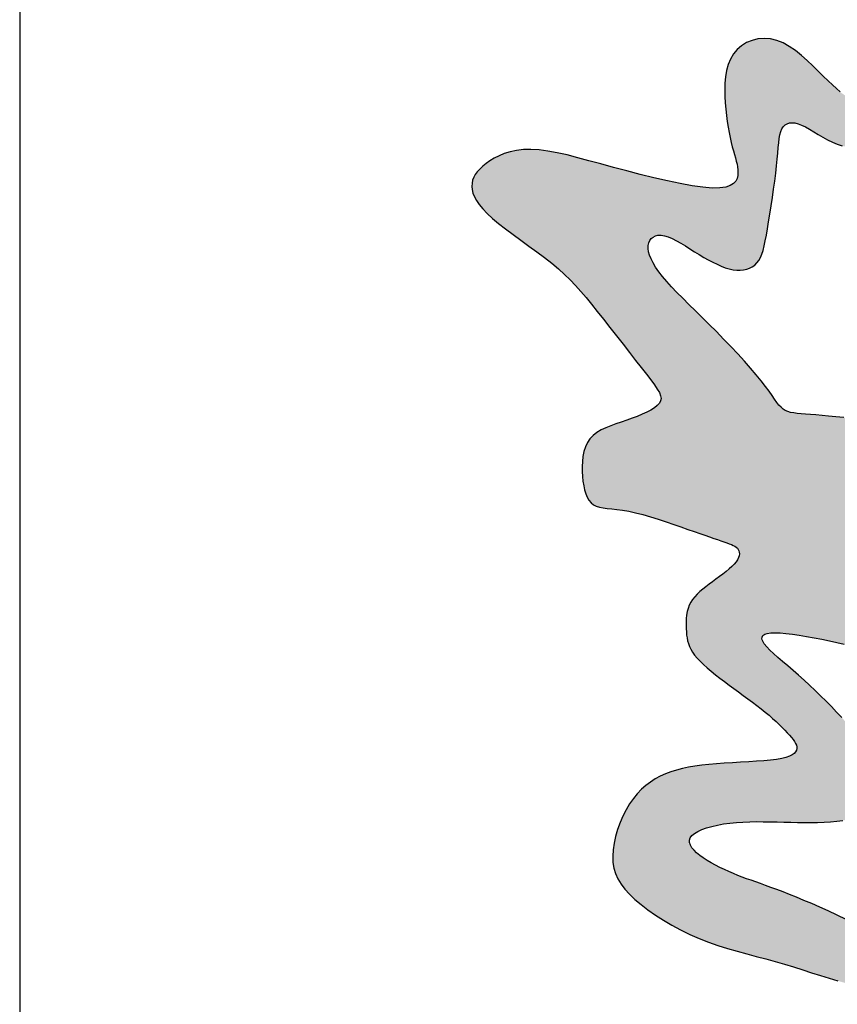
# Model space of a CAD drawing. Extents: x -424536 to -66822, y 139826 to 492209.
# Tile 31 of 69: x -144661 to -143882, y 144383 to 145320. Entities that reach past the tile are written whole.
import ezdxf

# ---------------------------------------------------------------- set-up
doc = ezdxf.new("R2010")
doc.units = 0
doc.header["$LTSCALE"] = 1000
doc.header["$MEASUREMENT"] = 0
doc.layers.add('图框', color=3, linetype='Continuous')
doc.layers.add('签名', color=3, linetype='Continuous')

# ---------------------------------------------------------------- blocks, each defined once
blk = doc.blocks.new('zhy')
blk.add_hatch(color=256).paths.add_polyline_path([(2608.383, 954.002), (2608.203, 953.905), (2608.001, 953.802), (2607.776, 953.692), (2607.534, 953.576), (2607.283, 953.454), (2607.03, 953.328), (2606.782, 953.2), (2606.546, 953.07), (2606.329, 952.94), (2606.14, 952.811), (2605.982, 952.684), (2605.855, 952.559), (2605.755, 952.435), (2605.678, 952.311), (2605.62, 952.186), (2605.578, 952.059), (2605.548, 951.93), (2605.527, 951.797), (2605.511, 951.66), (2605.5, 951.52), (2605.497, 951.378), (2605.502, 951.236), (2605.516, 951.094), (2605.541, 950.955), (2605.577, 950.818), (2605.626, 950.686), (2605.689, 950.559), (2605.765, 950.439), (2605.852, 950.327), (2605.949, 950.223), (2606.055, 950.128), (2606.169, 950.044), (2606.289, 949.97), (2606.415, 949.909), (2606.545, 949.86), (2606.676, 949.822), (2606.808, 949.793), (2606.939, 949.769), (2607.067, 949.749), (2607.354, 949.707), (2607.616, 949.634), (2607.808, 949.493), (2607.869, 949.312), (2607.86, 949.124), (2607.793, 948.903), (2607.674, 948.666), (2607.508, 948.432), (2607.309, 948.221), (2607.121, 948.058), (2606.996, 947.954), (2606.868, 947.85), (2606.738, 947.744), (2606.608, 947.635), (2606.48, 947.52), (2606.356, 947.399), (2606.237, 947.272), (2606.124, 947.141), (2606.021, 947.004), (2605.927, 946.864), (2605.845, 946.72), (2605.776, 946.573), (2605.722, 946.424), (2605.684, 946.274), (2605.661, 946.125), (2605.653, 945.98), (2605.657, 945.84), (2605.673, 945.709), (2605.7, 945.589), (2605.737, 945.482), (2605.782, 945.391), (2605.834, 945.317), (2605.889, 945.258), (2605.945, 945.21), (2606.12, 945.072), (2606.074, 944.908), (2605.961, 944.74), (2605.782, 944.53), (2605.597, 944.336), (2605.464, 944.2), (2605.32, 944.054), (2605.169, 943.901), (2605.017, 943.74), (2604.87, 943.573), (2604.733, 943.401), (2604.612, 943.225), (2604.511, 943.045), (2604.438, 942.864), (2604.394, 942.682), (2604.381, 942.501), (2604.396, 942.326), (2604.438, 942.158), (2604.503, 942.001), (2604.592, 941.857), (2604.7, 941.731), (2604.828, 941.624), (2604.973, 941.539), (2605.131, 941.474), (2605.301, 941.427), (2605.48, 941.396), (2605.665, 941.379), (2605.854, 941.373), (2606.043, 941.376), (2606.23, 941.387), (2606.413, 941.402), (2606.59, 941.421), (2606.761, 941.444), (2606.925, 941.469), (2607.08, 941.497), (2607.227, 941.527), (2607.364, 941.558), (2607.49, 941.589), (2607.605, 941.621), (2607.711, 941.651), (2607.99, 941.732), (2608.313, 941.771), (2608.521, 941.666), (2608.636, 941.479), (2608.671, 941.231), (2608.673, 941.014), (2608.651, 940.748), (2608.607, 940.439), (2608.545, 940.096), (2608.467, 939.728), (2608.379, 939.344), (2608.282, 938.953), (2608.181, 938.563), (2608.08, 938.184), (2607.981, 937.823), (2607.888, 937.481), (2607.802, 937.159), (2607.725, 936.854), (2607.661, 936.568), (2607.611, 936.301), (2607.578, 936.05), (2607.563, 935.818), (2607.569, 935.603), (2607.593, 935.404), (2607.633, 935.221), (2607.686, 935.054), (2607.749, 934.902), (2607.82, 934.765), (2607.895, 934.642), (2607.973, 934.532), (2608.05, 934.435), (2608.127, 934.351), (2608.205, 934.28), (2608.284, 934.222), (2608.365, 934.178), (2608.448, 934.146), (2608.534, 934.128), (2608.624, 934.122), (2608.718, 934.131), (2608.817, 934.154), (2608.921, 934.195), (2609.032, 934.253), (2609.149, 934.333), (2609.272, 934.435), (2609.404, 934.56), (2609.543, 934.712), (2609.691, 934.89), (2609.845, 935.089), (2610.005, 935.305), (2610.169, 935.53), (2610.454, 935.924), (2610.667, 936.208), (2610.83, 936.415), (2610.989, 936.604), (2611.147, 936.778), (2611.305, 936.94), (2611.468, 937.095), (2611.637, 937.246), (2611.816, 937.398), (2612.007, 937.555), (2612.213, 937.72), (2612.434, 937.896), (2612.668, 938.081), (2612.909, 938.27), (2613.15, 938.459), (2613.386, 938.643), (2613.613, 938.819), (2613.959, 939.088), (2614.275, 939.33), (2614.56, 939.525), (2614.779, 939.559), (2614.94, 939.41), (2615.067, 939.206), (2615.188, 938.945), (2615.299, 938.654), (2615.382, 938.408), (2615.434, 938.256), (2615.488, 938.108), (2615.546, 937.965), (2615.61, 937.832), (2615.683, 937.71), (2615.766, 937.602), (2615.862, 937.51), (2615.973, 937.435), (2616.096, 937.378), (2616.229, 937.336), (2616.368, 937.308), (2616.513, 937.291), (2616.659, 937.285), (2616.804, 937.287), (2616.946, 937.295), (2617.082, 937.309), (2617.211, 937.329), (2617.331, 937.355), (2617.441, 937.389), (2617.539, 937.43), (2617.625, 937.48), (2617.698, 937.54), (2617.754, 937.609), (2617.796, 937.689), (2617.824, 937.781), (2617.844, 937.885), (2617.858, 938.003), (2617.882, 938.255), (2617.92, 938.54), (2617.982, 938.819), (2618.037, 939.029), (2618.1, 939.247), (2618.17, 939.469), (2618.243, 939.692), (2618.317, 939.91), (2618.39, 940.119), (2618.459, 940.315), (2618.522, 940.494), (2618.579, 940.657), (2618.63, 940.805), (2618.676, 940.938), (2618.718, 941.059), (2618.755, 941.167), (2618.788, 941.265), (2618.877, 941.525), (2618.981, 941.758), (2619.189, 941.81), (2619.393, 941.711), (2619.556, 941.551), (2619.697, 941.38), (2619.828, 941.205), (2619.961, 941.023), (2620.034, 940.924), (2620.105, 940.831), (2620.175, 940.742), (2620.246, 940.66), (2620.318, 940.584), (2620.392, 940.515), (2620.469, 940.454), (2620.55, 940.401), (2620.635, 940.358), (2620.725, 940.324), (2620.819, 940.299), (2620.916, 940.281), (2621.015, 940.27), (2621.114, 940.265), (2621.212, 940.264), (2621.308, 940.268), (2621.401, 940.274), (2621.489, 940.282), (2621.574, 940.294), (2621.656, 940.31), (2621.736, 940.332), (2621.816, 940.362), (2621.897, 940.401), (2621.979, 940.45), (2622.063, 940.511), (2622.151, 940.585), (2622.242, 940.671), (2622.336, 940.767), (2622.432, 940.873), (2622.529, 940.987), (2622.627, 941.108), (2622.726, 941.234), (2622.826, 941.365), (2622.924, 941.498), (2623.023, 941.633), (2623.121, 941.769), (2623.286, 941.997), (2623.467, 942.243), (2623.649, 942.476), (2623.834, 942.695), (2624.012, 942.889), (2624.178, 943.058), (2624.421, 943.29), (2624.665, 943.46), (2624.846, 943.414), (2624.946, 943.273), (2625.015, 943.077), (2625.055, 942.861), (2625.077, 942.689), (2625.095, 942.495), (2625.111, 942.284), (2625.125, 942.06), (2625.138, 941.828), (2625.151, 941.594), (2625.165, 941.361), (2625.181, 941.135), (2625.2, 940.92), (2625.222, 940.715), (2625.249, 940.52), (2625.281, 940.335), (2625.318, 940.158), (2625.362, 939.99), (2625.413, 939.828), (2625.472, 939.673), (2625.54, 939.524), (2625.617, 939.38), (2625.704, 939.243), (2625.803, 939.111), (2625.914, 938.986), (2626.039, 938.867), (2626.177, 938.754), (2626.33, 938.647), (2626.498, 938.547), (2626.679, 938.456), (2626.868, 938.373), (2627.064, 938.302), (2627.262, 938.244), (2627.458, 938.2), (2627.651, 938.172), (2627.835, 938.161), (2628.009, 938.169), (2628.174, 938.197), (2628.332, 938.244), (2628.483, 938.312), (2628.631, 938.401), (2628.777, 938.511), (2628.922, 938.643), (2629.069, 938.797), (2629.219, 938.973), (2629.369, 939.17), (2629.52, 939.384), (2629.667, 939.614), (2629.81, 939.856), (2629.946, 940.109), (2630.073, 940.37), (2630.19, 940.637), (2630.295, 940.907), (2630.39, 941.179), (2630.475, 941.453), (2630.555, 941.728), (2630.63, 942.003), (2630.703, 942.277), (2630.775, 942.549), (2630.85, 942.819), (2630.928, 943.086), (2631.008, 943.349), (2631.09, 943.609), (2631.172, 943.866), (2631.253, 944.119), (2631.331, 944.368), (2631.405, 944.613), (2631.474, 944.855), (2631.537, 945.092), (2631.594, 945.324), (2631.645, 945.547), (2631.69, 945.761), (2631.731, 945.962), (2631.767, 946.149), (2631.799, 946.321), (2631.826, 946.474), (2631.85, 946.607), (2631.867, 946.721), (2631.876, 946.815), (2631.873, 946.89), (2631.857, 946.946), (2631.823, 946.983), (2631.771, 947.002), (2631.696, 947.002), (2631.598, 946.984), (2631.48, 946.948), (2631.344, 946.891), (2631.195, 946.813), (2631.036, 946.713), (2630.871, 946.59), (2630.703, 946.443), (2630.536, 946.271), (2630.373, 946.074), (2630.215, 945.855), (2630.063, 945.618), (2629.917, 945.37), (2629.778, 945.113), (2629.645, 944.853), (2629.52, 944.595), (2629.402, 944.342), (2629.293, 944.099), (2629.191, 943.867), (2629.097, 943.645), (2629.01, 943.434), (2628.931, 943.234), (2628.857, 943.045), (2628.79, 942.867), (2628.728, 942.7), (2628.672, 942.545), (2628.619, 942.399), (2628.502, 942.07), (2628.404, 941.807), (2628.302, 941.556), (2628.184, 941.295), (2628.055, 941.039), (2627.916, 940.804), (2627.731, 940.549), (2627.466, 940.335), (2627.268, 940.396), (2627.147, 940.537), (2627.041, 940.773), (2626.954, 941.078), (2626.891, 941.427), (2626.864, 941.707), (2626.851, 941.897), (2626.844, 942.089), (2626.841, 942.284), (2626.842, 942.48), (2626.845, 942.677), (2626.849, 942.875), (2626.86, 943.27), (2626.865, 943.463), (2626.868, 943.657), (2626.869, 943.848), (2626.866, 944.037), (2626.859, 944.223), (2626.848, 944.406), (2626.831, 944.586), (2626.808, 944.762), (2626.778, 944.932), (2626.743, 945.096), (2626.702, 945.252), (2626.655, 945.397), (2626.603, 945.531), (2626.546, 945.652), (2626.483, 945.759), (2626.417, 945.85), (2626.345, 945.925), (2626.27, 945.986), (2626.192, 946.032), (2626.11, 946.065), (2626.025, 946.084), (2625.937, 946.092), (2625.848, 946.087), (2625.756, 946.072), (2625.663, 946.045), (2625.566, 946.009), (2625.465, 945.962), (2625.36, 945.905), (2625.25, 945.838), (2625.135, 945.763), (2625.013, 945.678), (2624.885, 945.585), (2624.75, 945.483), (2624.611, 945.374), (2624.466, 945.258), (2624.318, 945.135), (2624.166, 945.005), (2624.012, 944.87), (2623.856, 944.729), (2623.699, 944.583), (2623.542, 944.433), (2623.386, 944.279), (2623.23, 944.123), (2623.077, 943.965), (2622.927, 943.806), (2622.78, 943.647), (2622.638, 943.489), (2622.502, 943.332), (2622.371, 943.18), (2622.163, 942.935), (2621.895, 942.635), (2621.616, 942.405), (2621.459, 942.496), (2621.422, 942.741), (2621.432, 943.031), (2621.465, 943.314), (2621.494, 943.512), (2621.529, 943.721), (2621.568, 943.936), (2621.612, 944.155), (2621.658, 944.373), (2621.706, 944.588), (2621.755, 944.798), (2621.804, 945.005), (2621.852, 945.207), (2621.898, 945.405), (2621.941, 945.599), (2621.98, 945.788), (2622.014, 945.973), (2622.043, 946.152), (2622.066, 946.326), (2622.084, 946.493), (2622.096, 946.652), (2622.103, 946.802), (2622.105, 946.942), (2622.102, 947.07), (2622.095, 947.186), (2622.082, 947.288), (2622.064, 947.379), (2622.038, 947.46), (2622.005, 947.533), (2621.962, 947.6), (2621.908, 947.663), (2621.843, 947.723), (2621.765, 947.783), (2621.674, 947.844), (2621.571, 947.904), (2621.458, 947.962), (2621.339, 948.017), (2621.214, 948.066), (2621.087, 948.107), (2620.96, 948.14), (2620.835, 948.162), (2620.713, 948.171), (2620.595, 948.169), (2620.479, 948.154), (2620.364, 948.127), (2620.25, 948.088), (2620.135, 948.039), (2620.019, 947.977), (2619.9, 947.905), (2619.778, 947.823), (2619.653, 947.731), (2619.525, 947.63), (2619.396, 947.524), (2619.267, 947.411), (2619.137, 947.295), (2619.009, 947.176), (2618.881, 947.056), (2618.756, 946.936), (2618.543, 946.73), (2618.266, 946.469), (2617.937, 946.208), (2617.709, 946.168), (2617.596, 946.277), (2617.532, 946.444), (2617.495, 946.697), (2617.492, 946.961), (2617.499, 947.167), (2617.515, 947.405), (2617.542, 947.676), (2617.579, 947.983), (2617.628, 948.325), (2617.685, 948.695), (2617.749, 949.085), (2617.817, 949.485), (2617.887, 949.888), (2617.956, 950.282), (2618.021, 950.661), (2618.081, 951.014), (2618.133, 951.335), (2618.179, 951.629), (2618.252, 952.101), (2618.323, 952.539), (2618.389, 952.882), (2618.441, 953.131), (2618.501, 953.393), (2618.567, 953.664), (2618.638, 953.942), (2618.712, 954.221), (2618.787, 954.499), (2618.861, 954.771), (2618.933, 955.033), (2619, 955.282), (2619.113, 955.706), (2619.208, 956.047), (2619.32, 956.381), (2619.453, 956.667), (2619.622, 956.909), (2619.837, 957.112), (2620.102, 957.281), (2620.424, 957.42), (2620.712, 957.506), (2620.921, 957.557), (2621.149, 957.6), (2621.395, 957.636), (2621.662, 957.663), (2621.951, 957.681), (2622.264, 957.689), (2622.6, 957.686), (2622.961, 957.672), (2623.339, 957.649), (2623.728, 957.619), (2624.121, 957.584), (2624.509, 957.548), (2624.885, 957.511), (2625.242, 957.478), (2625.572, 957.449), (2625.87, 957.426), (2626.139, 957.409), (2626.382, 957.396), (2626.772, 957.376), (2627.114, 957.354), (2627.459, 957.317), (2627.821, 957.254), (2628.104, 957.192), (2628.286, 957.15), (2628.465, 957.105), (2628.643, 957.06), (2628.817, 957.014), (2628.987, 956.97), (2629.152, 956.928), (2629.307, 956.891), (2629.451, 956.86), (2629.581, 956.837), (2629.695, 956.824), (2629.789, 956.822), (2629.861, 956.833), (2629.909, 956.859), (2629.932, 956.899), (2629.932, 956.951), (2629.906, 957.014), (2629.857, 957.086), (2629.783, 957.167), (2629.685, 957.254), (2629.564, 957.347), (2629.418, 957.445), (2629.25, 957.544), (2629.06, 957.645), (2628.85, 957.745), (2628.622, 957.844), (2628.375, 957.938), (2628.113, 958.028), (2627.836, 958.111), (2627.545, 958.186), (2627.245, 958.253), (2626.939, 958.315), (2626.631, 958.371), (2626.325, 958.424), (2626.024, 958.473), (2625.548, 958.55), (2625.197, 958.612), (2624.949, 958.656), (2624.71, 958.698), (2624.475, 958.735), (2624.24, 958.767), (2623.999, 958.792), (2623.749, 958.808), (2623.485, 958.815), (2623.203, 958.811), (2622.906, 958.797), (2622.597, 958.776), (2622.279, 958.747), (2621.955, 958.713), (2621.629, 958.675), (2621.305, 958.634), (2620.984, 958.593), (2620.671, 958.551), (2620.367, 958.509), (2620.074, 958.464), (2619.796, 958.416), (2619.532, 958.363), (2619.286, 958.304), (2619.06, 958.239), (2618.854, 958.164), (2618.672, 958.08), (2618.509, 957.986), (2618.363, 957.88), (2618.231, 957.761), (2618.108, 957.629), (2617.993, 957.482), (2617.882, 957.32), (2617.771, 957.142), (2617.657, 956.947), (2617.542, 956.737), (2617.427, 956.511), (2617.312, 956.273), (2617.199, 956.022), (2617.089, 955.761), (2616.983, 955.491), (2616.882, 955.213), (2616.788, 954.929), (2616.699, 954.639), (2616.616, 954.344), (2616.539, 954.046), (2616.466, 953.744), (2616.398, 953.44), (2616.334, 953.134), (2616.273, 952.828), (2616.216, 952.523), (2616.161, 952.218), (2616.11, 951.914), (2616.06, 951.612), (2616.013, 951.312), (2615.968, 951.015), (2615.924, 950.721), (2615.882, 950.43), (2615.841, 950.143), (2615.801, 949.858), (2615.762, 949.574), (2615.724, 949.288), (2615.686, 949), (2615.65, 948.706), (2615.614, 948.406), (2615.579, 948.098), (2615.545, 947.78), (2615.512, 947.456), (2615.479, 947.128), (2615.448, 946.801), (2615.417, 946.477), (2615.387, 946.16), (2615.34, 945.663), (2615.303, 945.286), (2615.278, 945.027), (2615.254, 944.786), (2615.232, 944.561), (2615.212, 944.353), (2615.194, 944.163), (2615.178, 943.988), (2615.165, 943.831), (2615.14, 943.486), (2615.103, 943.192), (2614.994, 943.017), (2614.872, 942.907), (2614.727, 942.805), (2614.621, 942.731), (2614.499, 942.645), (2614.36, 942.543), (2614.204, 942.422), (2614.03, 942.279), (2613.841, 942.116), (2613.64, 941.937), (2613.431, 941.746), (2613.218, 941.546), (2613.003, 941.34), (2612.79, 941.133), (2612.582, 940.927), (2612.382, 940.726), (2612.191, 940.531), (2611.884, 940.219), (2611.571, 939.908), (2611.274, 939.636), (2611.006, 939.428), (2610.761, 939.282), (2610.493, 939.178), (2610.236, 939.183), (2610.062, 939.309), (2610.019, 939.5), (2610.049, 939.69), (2610.145, 939.916), (2610.283, 940.161), (2610.416, 940.377), (2610.5, 940.51), (2610.582, 940.643), (2610.66, 940.774), (2610.733, 940.903), (2610.8, 941.029), (2610.86, 941.152), (2610.913, 941.272), (2610.956, 941.389), (2610.991, 941.502), (2611.015, 941.611), (2611.028, 941.717), (2611.03, 941.818), (2611.021, 941.914), (2611.002, 942.004), (2610.972, 942.088), (2610.931, 942.165), (2610.881, 942.235), (2610.82, 942.297), (2610.748, 942.35), (2610.665, 942.396), (2610.57, 942.436), (2610.459, 942.472), (2610.333, 942.505), (2610.189, 942.536), (2610.026, 942.567), (2609.843, 942.599), (2609.639, 942.633), (2609.418, 942.669), (2609.186, 942.705), (2608.948, 942.74), (2608.708, 942.775), (2608.473, 942.807), (2608.247, 942.835), (2608.035, 942.859), (2607.842, 942.878), (2607.669, 942.894), (2607.321, 942.924), (2606.983, 942.986), (2606.814, 943.152), (2606.795, 943.34), (2606.84, 943.524), (2606.94, 943.727), (2607.059, 943.926), (2607.137, 944.054), (2607.216, 944.186), (2607.292, 944.322), (2607.36, 944.46), (2607.419, 944.601), (2607.463, 944.741), (2607.496, 944.882), (2607.517, 945.022), (2607.529, 945.16), (2607.533, 945.296), (2607.532, 945.428), (2607.526, 945.557), (2607.518, 945.68), (2607.498, 945.957), (2607.52, 946.238), (2607.644, 946.465), (2607.787, 946.604), (2607.902, 946.699), (2608.033, 946.8), (2608.176, 946.909), (2608.324, 947.03), (2608.475, 947.166), (2608.624, 947.32), (2608.767, 947.495), (2608.899, 947.693), (2609.02, 947.909), (2609.129, 948.137), (2609.224, 948.37), (2609.307, 948.602), (2609.374, 948.827), (2609.427, 949.037), (2609.464, 949.228), (2609.484, 949.393), (2609.489, 949.535), (2609.479, 949.657), (2609.455, 949.761), (2609.417, 949.851), (2609.366, 949.93), (2609.304, 950.001), (2609.23, 950.067), (2609.146, 950.13), (2609.052, 950.193), (2608.949, 950.255), (2608.838, 950.316), (2608.718, 950.378), (2608.592, 950.441), (2608.458, 950.506), (2608.181, 950.638), (2607.94, 950.754), (2607.595, 950.942), (2607.336, 951.156), (2607.294, 951.364), (2607.414, 951.541), (2607.567, 951.678), (2607.761, 951.814), (2607.941, 951.927), (2608.064, 952.002), (2608.194, 952.082), (2608.332, 952.166), (2608.477, 952.256), (2608.629, 952.353), (2608.787, 952.458), (2608.948, 952.569), (2609.111, 952.687), (2609.272, 952.809), (2609.427, 952.934), (2609.576, 953.063), (2609.714, 953.192), (2609.839, 953.322), (2609.95, 953.451), (2610.046, 953.58), (2610.129, 953.709), (2610.202, 953.838), (2610.265, 953.969), (2610.321, 954.1), (2610.372, 954.233), (2610.418, 954.368), (2610.461, 954.506), (2610.501, 954.645), (2610.539, 954.784), (2610.573, 954.924), (2610.603, 955.062), (2610.63, 955.198), (2610.652, 955.33), (2610.67, 955.459), (2610.683, 955.583), (2610.689, 955.703), (2610.684, 955.819), (2610.666, 955.933), (2610.631, 956.044), (2610.578, 956.155), (2610.502, 956.266), (2610.402, 956.377), (2610.276, 956.49), (2610.125, 956.603), (2609.954, 956.717), (2609.767, 956.831), (2609.567, 956.943), (2609.358, 957.054), (2609.144, 957.163), (2608.928, 957.269), (2608.714, 957.372), (2608.502, 957.472), (2608.295, 957.569), (2608.092, 957.662), (2607.894, 957.752), (2607.702, 957.838), (2607.516, 957.921), (2607.338, 958), (2607.169, 958.076), (2607.007, 958.146), (2606.854, 958.211), (2606.709, 958.268), (2606.573, 958.317), (2606.444, 958.355), (2606.324, 958.383), (2606.212, 958.398), (2606.109, 958.4), (2606.011, 958.385), (2605.918, 958.352), (2605.828, 958.298), (2605.738, 958.22), (2605.647, 958.117), (2605.553, 957.986), (2605.454, 957.824), (2605.35, 957.631), (2605.247, 957.414), (2605.154, 957.18), (2605.078, 956.939), (2605.027, 956.698), (2605.01, 956.468), (2605.035, 956.255), (2605.109, 956.068), (2605.441, 956.079), (2605.704, 956.123), (2605.909, 956.192), (2606.068, 956.277), (2606.193, 956.369), (2606.294, 956.46), (2606.483, 956.629), (2606.737, 956.655), (2607.003, 956.598), (2607.25, 956.508), (2607.42, 956.439), (2607.752, 956.3), (2608.119, 956.142), (2608.503, 955.954), (2608.841, 955.742), (2609.079, 955.513), (2609.204, 955.26), (2609.226, 955), (2609.165, 954.748), (2609.039, 954.52), (2608.862, 954.324), (2608.623, 954.143)])
for points in [[(2605.914, 944.684), (2605.823, 944.578), (2605.717, 944.462), (2605.597, 944.336), (2605.464, 944.2), (2605.32, 944.054), (2605.169, 943.901), (2605.017, 943.74), (2604.87, 943.573), (2604.733, 943.401), (2604.612, 943.225), (2604.511, 943.045), (2604.438, 942.864), (2604.394, 942.682), (2604.381, 942.501), (2604.396, 942.326), (2604.438, 942.158), (2604.503, 942.001), (2604.592, 941.857), (2604.7, 941.731), (2604.828, 941.624), (2604.973, 941.539), (2605.131, 941.474), (2605.301, 941.427), (2605.48, 941.396), (2605.665, 941.379), (2605.854, 941.373), (2606.043, 941.376), (2606.23, 941.387), (2606.413, 941.402), (2606.59, 941.421), (2606.761, 941.444), (2606.925, 941.469), (2607.08, 941.497), (2607.227, 941.527), (2607.364, 941.558), (2607.49, 941.589), (2607.605, 941.621), (2607.711, 941.651), (2607.808, 941.679), (2607.899, 941.705), (2607.985, 941.726), (2608.068, 941.742), (2608.15, 941.751), (2608.233, 941.754), (2608.317, 941.748), (2608.399, 941.727), (2608.477, 941.688), (2608.547, 941.624), (2608.604, 941.53), (2608.647, 941.401), (2608.671, 941.231), (2608.673, 941.014), (2608.651, 940.748), (2608.607, 940.439), (2608.545, 940.096), (2608.467, 939.728), (2608.379, 939.344), (2608.282, 938.953), (2608.181, 938.563), (2608.08, 938.184), (2607.981, 937.823), (2607.888, 937.481), (2607.802, 937.159), (2607.725, 936.854), (2607.661, 936.568), (2607.611, 936.301), (2607.578, 936.05), (2607.563, 935.818), (2607.569, 935.603), (2607.593, 935.404), (2607.633, 935.221), (2607.686, 935.054), (2607.749, 934.902), (2607.82, 934.765), (2607.895, 934.642), (2607.973, 934.532), (2608.05, 934.435), (2608.127, 934.351), (2608.205, 934.28), (2608.284, 934.222), (2608.365, 934.178), (2608.448, 934.146), (2608.534, 934.128), (2608.624, 934.122), (2608.718, 934.131), (2608.817, 934.154), (2608.921, 934.195), (2609.032, 934.253), (2609.149, 934.333), (2609.272, 934.435), (2609.404, 934.56), (2609.543, 934.712), (2609.691, 934.89), (2609.845, 935.089), (2610.005, 935.305), (2610.169, 935.53), (2610.335, 935.76), (2610.502, 935.988), (2610.667, 936.208), (2610.83, 936.415), (2610.989, 936.604), (2611.147, 936.778), (2611.305, 936.94), (2611.468, 937.095), (2611.637, 937.246), (2611.816, 937.398), (2612.007, 937.555), (2612.213, 937.72), (2612.434, 937.896), (2612.668, 938.081), (2612.909, 938.27), (2613.15, 938.459), (2613.386, 938.643), (2613.613, 938.819), (2613.823, 938.982), (2614.013, 939.128), (2614.176, 939.254), (2614.316, 939.358), (2614.436, 939.44), (2614.539, 939.499), (2614.628, 939.535), (2614.706, 939.548), (2614.777, 939.536), (2614.844, 939.5), (2614.909, 939.439), (2614.974, 939.356), (2615.038, 939.254), (2615.1, 939.136), (2615.16, 939.004), (2615.219, 938.863), (2615.276, 938.715), (2615.33, 938.562), (2615.382, 938.408), (2615.434, 938.256), (2615.488, 938.108), (2615.546, 937.965), (2615.61, 937.832), (2615.683, 937.71), (2615.766, 937.602), (2615.862, 937.51), (2615.973, 937.435), (2616.096, 937.378), (2616.229, 937.336), (2616.368, 937.308), (2616.513, 937.291), (2616.659, 937.285), (2616.804, 937.287), (2616.946, 937.295), (2617.082, 937.309), (2617.211, 937.329), (2617.331, 937.355), (2617.441, 937.389), (2617.539, 937.43), (2617.625, 937.48), (2617.698, 937.54), (2617.754, 937.609), (2617.796, 937.689), (2617.824, 937.781), (2617.844, 937.885), (2617.858, 938.003), (2617.871, 938.135), (2617.886, 938.281), (2617.907, 938.444), (2617.938, 938.623), (2617.982, 938.819), (2618.037, 939.029), (2618.1, 939.247), (2618.17, 939.469), (2618.243, 939.692), (2618.317, 939.91), (2618.39, 940.119), (2618.459, 940.315), (2618.522, 940.494), (2618.579, 940.657), (2618.63, 940.805), (2618.676, 940.938), (2618.718, 941.059), (2618.755, 941.167), (2618.788, 941.265), (2618.818, 941.352), (2618.846, 941.431), (2618.871, 941.502), (2618.895, 941.565), (2618.919, 941.619), (2618.944, 941.666), (2618.971, 941.706), (2619.001, 941.738), (2619.035, 941.763), (2619.074, 941.781), (2619.117, 941.792), (2619.165, 941.794), (2619.216, 941.787), (2619.271, 941.77), (2619.33, 941.741), (2619.393, 941.7), (2619.458, 941.647), (2619.526, 941.581), (2619.596, 941.503), (2619.667, 941.416), (2619.74, 941.322), (2619.814, 941.224), (2619.888, 941.123), (2619.961, 941.023), (2620.034, 940.924), (2620.105, 940.831), (2620.175, 940.742), (2620.246, 940.66), (2620.318, 940.584), (2620.392, 940.515), (2620.469, 940.454), (2620.55, 940.401), (2620.635, 940.358), (2620.725, 940.324), (2620.819, 940.299), (2620.916, 940.281), (2621.015, 940.27), (2621.114, 940.265), (2621.212, 940.264), (2621.308, 940.268), (2621.401, 940.274), (2621.489, 940.282), (2621.574, 940.294), (2621.656, 940.31), (2621.736, 940.332), (2621.816, 940.362), (2621.897, 940.401), (2621.979, 940.45), (2622.063, 940.511), (2622.151, 940.585), (2622.242, 940.671), (2622.336, 940.767), (2622.432, 940.873), (2622.529, 940.987), (2622.627, 941.108), (2622.726, 941.234), (2622.826, 941.365), (2622.924, 941.498), (2623.023, 941.633), (2623.121, 941.769), (2623.219, 941.904), (2623.316, 942.037), (2623.412, 942.168), (2623.508, 942.295), (2623.603, 942.417), (2623.697, 942.533), (2623.79, 942.643), (2623.882, 942.747), (2623.971, 942.844), (2624.057, 942.935), (2624.139, 943.019), (2624.218, 943.096), (2624.292, 943.167), (2624.362, 943.231), (2624.427, 943.288), (2624.487, 943.336), (2624.545, 943.376), (2624.599, 943.407), (2624.651, 943.428), (2624.7, 943.439), (2624.748, 943.439), (2624.795, 943.427), (2624.84, 943.402), (2624.884, 943.361), (2624.924, 943.304), (2624.962, 943.227), (2624.997, 943.128), (2625.028, 943.007), (2625.055, 942.861), (2625.077, 942.689), (2625.095, 942.495), (2625.111, 942.284), (2625.125, 942.06), (2625.138, 941.828), (2625.151, 941.594), (2625.165, 941.361), (2625.181, 941.135), (2625.2, 940.92), (2625.222, 940.715), (2625.249, 940.52), (2625.281, 940.335), (2625.318, 940.158), (2625.362, 939.99), (2625.413, 939.828), (2625.472, 939.673), (2625.54, 939.524), (2625.617, 939.38), (2625.704, 939.243), (2625.803, 939.111), (2625.914, 938.986), (2626.039, 938.867), (2626.177, 938.754), (2626.33, 938.647), (2626.498, 938.547), (2626.679, 938.456), (2626.868, 938.373), (2627.064, 938.302), (2627.262, 938.244), (2627.458, 938.2), (2627.651, 938.172), (2627.835, 938.161), (2628.009, 938.169), (2628.174, 938.197), (2628.332, 938.244), (2628.483, 938.312), (2628.631, 938.401), (2628.777, 938.511), (2628.922, 938.643), (2629.069, 938.797), (2629.219, 938.973), (2629.369, 939.17), (2629.52, 939.384), (2629.667, 939.614), (2629.81, 939.856), (2629.946, 940.109), (2630.073, 940.37), (2630.19, 940.637), (2630.295, 940.907), (2630.39, 941.179), (2630.475, 941.453), (2630.555, 941.728), (2630.63, 942.003), (2630.703, 942.277), (2630.775, 942.549), (2630.85, 942.819), (2630.928, 943.086), (2631.008, 943.349), (2631.09, 943.609), (2631.172, 943.866), (2631.253, 944.119), (2631.331, 944.368), (2631.405, 944.613)], [(2629.645, 944.853), (2629.52, 944.595), (2629.402, 944.342), (2629.293, 944.099), (2629.191, 943.867), (2629.097, 943.645), (2629.01, 943.434), (2628.931, 943.234), (2628.857, 943.045), (2628.79, 942.867), (2628.728, 942.7), (2628.672, 942.545), (2628.619, 942.399), (2628.57, 942.261), (2628.523, 942.13), (2628.477, 942.002), (2628.43, 941.876), (2628.381, 941.751), (2628.33, 941.625), (2628.275, 941.496), (2628.216, 941.365), (2628.154, 941.235), (2628.089, 941.108), (2628.022, 940.984), (2627.953, 940.866), (2627.882, 940.757), (2627.809, 940.657), (2627.735, 940.568), (2627.661, 940.493), (2627.587, 940.433), (2627.513, 940.39), (2627.441, 940.367), (2627.371, 940.364), (2627.303, 940.385), (2627.238, 940.431), (2627.177, 940.503), (2627.12, 940.598), (2627.067, 940.716), (2627.018, 940.851), (2626.976, 941.002), (2626.938, 941.166), (2626.907, 941.34), (2626.882, 941.521), (2626.864, 941.707), (2626.851, 941.897), (2626.844, 942.089), (2626.841, 942.284), (2626.842, 942.48), (2626.845, 942.677), (2626.849, 942.875), (2626.855, 943.072), (2626.86, 943.269), (2626.865, 943.463), (2626.868, 943.657), (2626.869, 943.848), (2626.866, 944.037), (2626.859, 944.223), (2626.848, 944.406), (2626.831, 944.586), (2626.808, 944.762)], [(2623.856, 944.729), (2623.699, 944.583), (2623.542, 944.433), (2623.386, 944.279), (2623.23, 944.123), (2623.077, 943.965), (2622.927, 943.806), (2622.78, 943.647), (2622.638, 943.489), (2622.502, 943.332), (2622.371, 943.18), (2622.247, 943.034), (2622.13, 942.898), (2622.02, 942.775), (2621.919, 942.667), (2621.826, 942.578), (2621.742, 942.509), (2621.668, 942.463), (2621.604, 942.442), (2621.549, 942.444), (2621.504, 942.47), (2621.469, 942.52), (2621.444, 942.594), (2621.429, 942.692), (2621.424, 942.815), (2621.429, 942.962), (2621.443, 943.129), (2621.465, 943.314), (2621.494, 943.512), (2621.529, 943.721), (2621.568, 943.936), (2621.612, 944.155), (2621.658, 944.373), (2621.706, 944.588), (2621.755, 944.798)], [(2615.254, 944.786), (2615.232, 944.561), (2615.212, 944.353), (2615.194, 944.163), (2615.178, 943.988), (2615.165, 943.831), (2615.155, 943.69), (2615.146, 943.563), (2615.136, 943.451), (2615.123, 943.351), (2615.106, 943.262), (2615.083, 943.182), (2615.053, 943.111), (2615.012, 943.046), (2614.96, 942.987), (2614.896, 942.929), (2614.819, 942.869), (2614.727, 942.805), (2614.621, 942.731), (2614.499, 942.645), (2614.36, 942.543), (2614.204, 942.422), (2614.03, 942.279), (2613.841, 942.116), (2613.64, 941.937), (2613.431, 941.746), (2613.218, 941.546), (2613.003, 941.34), (2612.79, 941.133), (2612.582, 940.927), (2612.382, 940.726), (2612.191, 940.531), (2612.008, 940.345), (2611.833, 940.168), (2611.666, 940.002), (2611.506, 939.849), (2611.355, 939.71), (2611.21, 939.587), (2611.073, 939.481), (2610.943, 939.391), (2610.821, 939.318), (2610.706, 939.261), (2610.598, 939.219), (2610.498, 939.192), (2610.406, 939.179), (2610.322, 939.181), (2610.245, 939.196), (2610.178, 939.225), (2610.122, 939.266), (2610.077, 939.319), (2610.045, 939.384), (2610.028, 939.46), (2610.027, 939.547), (2610.042, 939.644), (2610.075, 939.751), (2610.124, 939.865), (2610.185, 939.987), (2610.256, 940.114), (2610.334, 940.244), (2610.416, 940.377), (2610.5, 940.51), (2610.582, 940.643), (2610.66, 940.774), (2610.733, 940.903), (2610.8, 941.029), (2610.86, 941.152), (2610.913, 941.272), (2610.956, 941.389), (2610.991, 941.502), (2611.015, 941.611), (2611.028, 941.717), (2611.03, 941.818), (2611.021, 941.914), (2611.002, 942.004), (2610.972, 942.088), (2610.931, 942.165), (2610.881, 942.235), (2610.82, 942.297), (2610.748, 942.35), (2610.665, 942.396), (2610.57, 942.436), (2610.459, 942.472), (2610.333, 942.505), (2610.189, 942.536), (2610.026, 942.567), (2609.843, 942.599), (2609.639, 942.633), (2609.418, 942.669), (2609.186, 942.705), (2608.948, 942.74), (2608.708, 942.775), (2608.473, 942.807), (2608.247, 942.835), (2608.035, 942.859), (2607.842, 942.878), (2607.669, 942.894), (2607.513, 942.908), (2607.375, 942.921), (2607.253, 942.937), (2607.147, 942.956), (2607.055, 942.981), (2606.978, 943.012), (2606.915, 943.053), (2606.864, 943.102), (2606.828, 943.16), (2606.806, 943.227), (2606.799, 943.302), (2606.806, 943.386), (2606.829, 943.478), (2606.867, 943.579), (2606.92, 943.687), (2606.986, 943.803), (2607.059, 943.926), (2607.137, 944.054), (2607.216, 944.186), (2607.292, 944.322), (2607.36, 944.46), (2607.419, 944.601), (2607.463, 944.741)]]:
    blk.add_lwpolyline(points)

msp = doc.modelspace()

# ---------------------------------------------------------------- linework, layer by layer
at = {"layer": '图框', "color": 4}
msp.add_line((-144660.64, 157693.55), (-144660.64, 142026.16), dxfattribs=at)

# ---------------------------------------------------------------- block references
at = {"layer": '签名', "xscale": 33.20318656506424, "yscale": 33.20318656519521, "zscale": 33.20318656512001, "rotation": 270}
msp.add_blockref('zhy', (-175246.04, 231776.26), dxfattribs=at)

doc.saveas('drawing.dxf')
